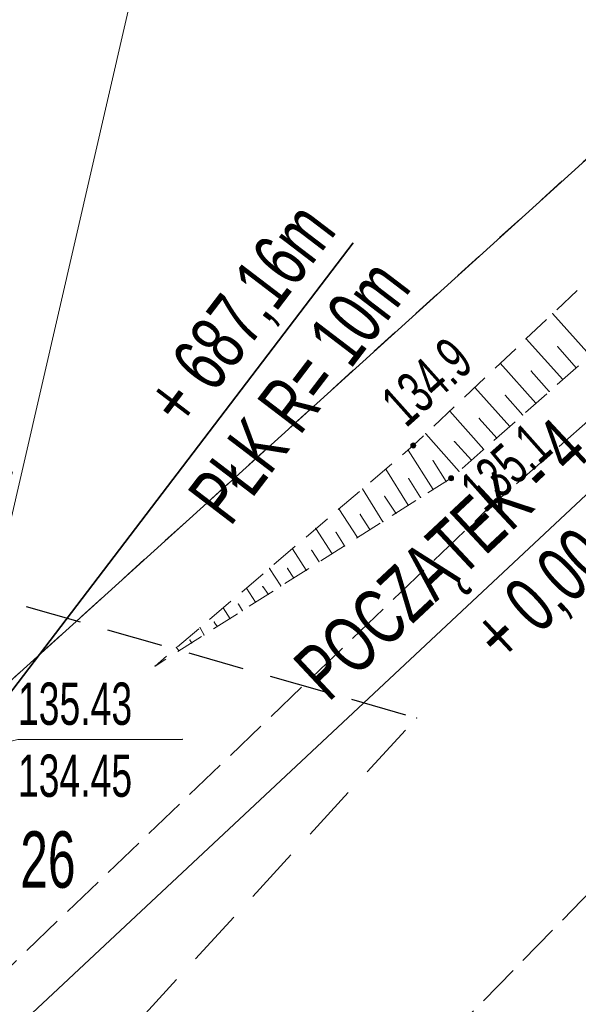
# Model space of a CAD drawing. Extents: x 6456700 to 6518119, y 5963420 to 5980059.
# Tile 104 of 256: x 6512178 to 6512188, y 5964497 to 5964515. Entities that reach past the tile are written whole.
import ezdxf
from ezdxf.enums import TextEntityAlignment as Align

# ---------------------------------------------------------------- set-up
doc = ezdxf.new("R2010")
doc.units = 0
doc.header["$MEASUREMENT"] = 0
for name, pattern in [('L_0_03', [1, 0.5, -0.5]), ('L_0_04', [1.5, 1, -0.5]), ('L_0_52', [1, 0.75, -0.25]), ('L_0_5A', [0.75, 0.5, -0.25])]:
    doc.linetypes.add(name, pattern=pattern)
doc.layers.get('0').update_dxf_attribs({"color": 2, "linetype": 'CONTINUOUS', "lineweight": 5})
for name, color, linetype, lineweight in [('000_Inne__niezydentyfikowane_', 7, 'CONTINUOUS', 18), ('18mm Kreska ciągła', 7, 'CONTINUOUS', 18), ('211_numer_dzialki_ewidencyjnej', 7, 'CONTINUOUS', 18), ('218_kontur_uzytku_gruntowego', 96, 'L_0_03', 18), ('219_dzialka_ewidencyjna', 7, 'CONTINUOUS', 18), ('35mm Ciągła', 7, 'CONTINUOUS', 35), ('9mm Kreska ciągła', 252, 'CONTINUOUS', 9), ('jezdnia', 7, 'CONTINUOUS', 18), ('pikieta_naturalna', 7, 'CONTINUOUS', 18), ('pikieta_naturalna_Atr2', 7, 'CONTINUOUS', 18), ('przewod_kanalizacyjny', 7, 'CONTINUOUS', 18), ('rzedna_Atr2', 7, 'CONTINUOUS', 18), ('rzedna_Atr3', 7, 'CONTINUOUS', 18), ('skarpa_nieumocniona', 7, 'CONTINUOUS', 18), ('Zakres', 7, 'CONTINUOUS', 18)]:
    doc.layers.add(name, color=color, linetype=linetype, lineweight=lineweight)
doc.layers.add('ZNAKI_PIONOWE', color=7, linetype='CONTINUOUS')
doc.styles.get("Standard").update_dxf_attribs({"font": 'txt', "width": 0.75})
doc.styles.add('Znaczniki', font='GOTHIC.TTF', dxfattribs={"width": 0.7})

# ---------------------------------------------------------------- blocks, each defined once
blk = doc.blocks.new('mdcp_nowa')
at = {"layer": 'pikieta_naturalna', "linetype": 'Continuous', "lineweight": 18, "true_color": 0x000000}
for points in [[(6494916.07, 5980958.295, 1), (6494916.07, 5980958.385, 1)], [(6494916.74, 5980957.715, 1), (6494916.74, 5980957.805, 1)]]:
    blk.add_hatch(color=18, dxfattribs=at).paths.add_polyline_path(points)
at = {"layer": '000_Inne__niezydentyfikowane_', "linetype": 'Continuous', "lineweight": 18, "flags": 128}
for points in [[(6494919.2, 5980959.94), (6494918.54, 5980960.68)], [(6494918.72, 5980959.51), (6494918.07, 5980960.23)], [(6494918.96, 5980959.72), (6494918.63, 5980960.09)], [(6494918.24, 5980959.09), (6494917.61, 5980959.8)], [(6494918.48, 5980959.3), (6494918.16, 5980959.66)], [(6494917.78, 5980958.68), (6494917.16, 5980959.37)], [(6494918.01, 5980958.88), (6494917.7, 5980959.23)], [(6494917.32, 5980958.27), (6494916.72, 5980958.95)], [(6494917.55, 5980958.47), (6494917.24, 5980958.82)], [(6494916.88, 5980957.88), (6494916.29, 5980958.55)], [(6494917.1, 5980958.08), (6494916.8, 5980958.41)], [(6494916.42, 5980957.56), (6494915.98, 5980958.26)], [(6494916.65, 5980957.7), (6494916.42, 5980958.07)], [(6494915.98, 5980957.28), (6494915.58, 5980957.92)], [(6494916.2, 5980957.42), (6494915.99, 5980957.75)], [(6494915.53, 5980956.99), (6494915.17, 5980957.57)], [(6494915.76, 5980957.14), (6494915.56, 5980957.44)], [(6494915.08, 5980956.71), (6494914.75, 5980957.22)], [(6494915.3, 5980956.85), (6494915.13, 5980957.12)], [(6494914.63, 5980956.42), (6494914.34, 5980956.87)], [(6494914.85, 5980956.56), (6494914.7, 5980956.8)], [(6494914.17, 5980956.13), (6494913.93, 5980956.51)], [(6494914.4, 5980956.28), (6494914.27, 5980956.48)], [(6494913.72, 5980955.85), (6494913.52, 5980956.16)], [(6494913.95, 5980955.99), (6494913.84, 5980956.16)], [(6494913.27, 5980955.56), (6494913.11, 5980955.81)], [(6494913.5, 5980955.7), (6494913.4, 5980955.84)], [(6494912.82, 5980955.27), (6494912.7, 5980955.46)], [(6494913.04, 5980955.41), (6494912.97, 5980955.53)], [(6494912.36, 5980954.98), (6494912.29, 5980955.11)], [(6494912.59, 5980955.13), (6494912.54, 5980955.21)], [(6494912.14, 5980954.84), (6494912.11, 5980954.89)], [(6494911.91, 5980954.7), (6494911.87, 5980954.76)]]:
    blk.add_lwpolyline(points, dxfattribs=at)
at = {"layer": '000_Inne__niezydentyfikowane_'}
for p in [(6494918.54, 5980960.68), (6494918.07, 5980960.23), (6494918.63, 5980960.09), (6494917.61, 5980959.8), (6494918.16, 5980959.66), (6494918.96, 5980959.72), (6494918.72, 5980959.51), (6494917.16, 5980959.37), (6494918.48, 5980959.3), (6494917.7, 5980959.23), (6494918.24, 5980959.09), (6494916.72, 5980958.95), (6494917.24, 5980958.82), (6494918.01, 5980958.88), (6494916.29, 5980958.55), (6494917.78, 5980958.68), (6494916.8, 5980958.41), (6494917.55, 5980958.47), (6494915.98, 5980958.26), (6494917.32, 5980958.27), (6494916.42, 5980958.07), (6494917.1, 5980958.08), (6494915.58, 5980957.92), (6494916.88, 5980957.88), (6494915.99, 5980957.75), (6494916.65, 5980957.7), (6494915.17, 5980957.57), (6494916.42, 5980957.56), (6494915.56, 5980957.44), (6494916.2, 5980957.42), (6494914.75, 5980957.22), (6494915.98, 5980957.28), (6494915.13, 5980957.12), (6494915.53, 5980956.99), (6494915.76, 5980957.14), (6494914.34, 5980956.87), (6494914.7, 5980956.8), (6494915.3, 5980956.85), (6494915.08, 5980956.71), (6494913.93, 5980956.51), (6494914.27, 5980956.48), (6494914.85, 5980956.56), (6494914.4, 5980956.28), (6494914.63, 5980956.42), (6494913.52, 5980956.16), (6494913.84, 5980956.16), (6494914.17, 5980956.13), (6494913.95, 5980955.99), (6494913.11, 5980955.81), (6494913.4, 5980955.84), (6494913.72, 5980955.85), (6494913.5, 5980955.7), (6494912.7, 5980955.46), (6494912.97, 5980955.53), (6494913.04, 5980955.41), (6494913.27, 5980955.56), (6494912.82, 5980955.27), (6494912.29, 5980955.11), (6494912.54, 5980955.21), (6494912.59, 5980955.13), (6494912.11, 5980954.89), (6494912.36, 5980954.98), (6494911.87, 5980954.76), (6494911.91, 5980954.7), (6494912.14, 5980954.84)]:
    blk.add_point(p, dxfattribs=at)
at = {"layer": '218_kontur_uzytku_gruntowego', "lineweight": 18, "flags": 128}
blk.add_lwpolyline([(6494904.26, 5980949.94), (6494934.611, 5980977.438)], dxfattribs=at)
at = {"layer": '219_dzialka_ewidencyjna', "color": 3, "linetype": 'Continuous', "lineweight": 18, "flags": 128}
blk.add_lwpolyline([(6494934.611, 5980977.438), (6494904.26, 5980949.94)], dxfattribs=at)
at = {"layer": 'jezdnia', "color": 7, "linetype": 'L_0_52', "lineweight": 18, "flags": 128}
blk.add_lwpolyline([(6494800.98, 5980766.05), (6494800.28, 5980765.21), (6494799.58, 5980764.38), (6494798.86, 5980763.57), (6494798.14, 5980762.76), (6494797.4, 5980761.96), (6494796.65, 5980761.17), (6494795.56, 5980759.97), (6494794.45, 5980758.8), (6494793.3, 5980757.65), (6494792.14, 5980756.53), (6494790.94, 5980755.44), (6494789.72, 5980754.37), (6494788.47, 5980753.34), (6494787.2, 5980752.33), (6494785.91, 5980751.36), (6494784.6, 5980750.41), (6494783.26, 5980749.5), (6494781.9, 5980748.62), (6494780.52, 5980747.77), (6494779.49, 5980747.15), (6494778.44, 5980746.54), (6494777.4, 5980745.94), (6494776.34, 5980745.36), (6494775.28, 5980744.78), (6494774.21, 5980744.23), (6494773.13, 5980743.68), (6494772.05, 5980743.15), (6494770.96, 5980742.63), (6494769.86, 5980742.12), (6494768.76, 5980741.63), (6494767.65, 5980741.15), (6494766.54, 5980740.68), (6494754.8, 5980736.16), (6494735.09, 5980729.04), (6494724.78, 5980724.36), (6494723.57, 5980723.74), (6494722.37, 5980723.09), (6494721.19, 5980722.42), (6494720.02, 5980721.72), (6494718.86, 5980721.01), (6494717.72, 5980720.27), (6494716.59, 5980719.51), (6494715.47, 5980718.73), (6494714.37, 5980717.93), (6494713.29, 5980717.1), (6494712.22, 5980716.26), (6494711.16, 5980715.4), (6494710.13, 5980714.51), (6494709.11, 5980713.61), (6494707.48, 5980712.2), (6494705.88, 5980710.76), (6494704.3, 5980709.3), (6494702.75, 5980707.8), (6494701.22, 5980706.28), (6494699.72, 5980704.74), (6494698.24, 5980703.17), (6494696.79, 5980701.57), (6494695.37, 5980699.95), (6494693.98, 5980698.31), (6494692.61, 5980696.64), (6494691.28, 5980694.95), (6494689.97, 5980693.24), (6494678.42, 5980678.9), (6494663.6, 5980660.49), (6494656.62, 5980651.14), (6494655.4, 5980649.55), (6494654.2, 5980647.93), (6494653.04, 5980646.3), (6494651.91, 5980644.64), (6494650.81, 5980642.95), (6494649.75, 5980641.25), (6494648.71, 5980639.53), (6494647.72, 5980637.79), (6494646.75, 5980636.02), (6494645.82, 5980634.24), (6494644.93, 5980632.44), (6494644.07, 5980630.63), (6494643.25, 5980628.8), (6494642.46, 5980626.95), (6494642.09, 5980625.98), (6494641.74, 5980625), (6494641.4, 5980624.01), (6494641.09, 5980623.02), (6494640.79, 5980622.02), (6494640.5, 5980621.01), (6494640.24, 5980620.01), (6494639.99, 5980618.99), (6494639.76, 5980617.98), (6494639.55, 5980616.96), (6494639.36, 5980615.93), (6494639.19, 5980614.9), (6494639.03, 5980613.87), (6494638.89, 5980612.84), (6494638.61, 5980611.3), (6494638.37, 5980609.75), (6494638.16, 5980608.19), (6494638, 5980606.63), (6494637.87, 5980605.07), (6494637.78, 5980603.5), (6494637.73, 5980601.93), (6494637.72, 5980600.36), (6494637.727, 5980600.016), (6494630.507, 5980602.343), (6494630.51, 5980602.97), (6494630.54, 5980604.31), (6494630.59, 5980605.65), (6494630.67, 5980606.99), (6494630.77, 5980608.32), (6494630.9, 5980609.66), (6494631.05, 5980610.99), (6494631.23, 5980612.32), (6494631.43, 5980613.64), (6494631.66, 5980614.96), (6494631.91, 5980616.28), (6494632.19, 5980617.59), (6494632.49, 5980618.9), (6494632.82, 5980620.2), (6494633.17, 5980621.49), (6494633.52, 5980622.8), (6494633.9, 5980624.09), (6494634.3, 5980625.39), (6494634.72, 5980626.67), (6494635.16, 5980627.95), (6494635.63, 5980629.21), (6494636.12, 5980630.47), (6494636.63, 5980631.72), (6494637.17, 5980632.96), (6494637.73, 5980634.19), (6494638.31, 5980635.41), (6494638.91, 5980636.62), (6494639.53, 5980637.82), (6494640.18, 5980639.01), (6494651.91, 5980654.89), (6494659.39, 5980664.48), (6494673.45, 5980682.25), (6494686.07, 5980698.81), (6494697.34, 5980711.93), (6494704.77, 5980718.76), (6494705.95, 5980719.62), (6494707.13, 5980720.47), (6494708.32, 5980721.31), (6494709.52, 5980722.13), (6494710.73, 5980722.95), (6494711.95, 5980723.75), (6494713.17, 5980724.54), (6494714.41, 5980725.31), (6494715.65, 5980726.08), (6494716.89, 5980726.83), (6494718.15, 5980727.57), (6494719.41, 5980728.3), (6494720.68, 5980729.01), (6494721.96, 5980729.71), (6494733.02, 5980734.84), (6494752.65, 5980741.77), (6494764.04, 5980746.21), (6494765.1, 5980746.65), (6494766.15, 5980747.09), (6494767.2, 5980747.55), (6494768.24, 5980748.02), (6494769.28, 5980748.5), (6494770.32, 5980748.99), (6494771.34, 5980749.49), (6494772.37, 5980750.01), (6494773.38, 5980750.53), (6494774.39, 5980751.07), (6494775.4, 5980751.61), (6494776.4, 5980752.17), (6494777.39, 5980752.74), (6494778.56, 5980753.48), (6494779.71, 5980754.25), (6494780.85, 5980755.04), (6494781.97, 5980755.85), (6494783.08, 5980756.68), (6494784.17, 5980757.53), (6494785.24, 5980758.41), (6494786.3, 5980759.3), (6494787.34, 5980760.22), (6494788.36, 5980761.15), (6494789.36, 5980762.11), (6494790.34, 5980763.08), (6494791.31, 5980764.08), (6494792.25, 5980765.09), (6494796.57, 5980770.19), (6494801.12, 5980776.47), (6494807.76, 5980786.96), (6494824.2, 5980815.58), (6494837.02, 5980838.19), (6494852.07, 5980864.69), (6494865.45, 5980888.16), (6494878.03, 5980909.37), (6494879.23, 5980911.4), (6494880.45, 5980913.41), (6494881.7, 5980915.41), (6494882.97, 5980917.4), (6494884.25, 5980919.37), (6494885.56, 5980921.33), (6494886.89, 5980923.28), (6494888.25, 5980925.21), (6494889.62, 5980927.12), (6494891.01, 5980929.02), (6494892.43, 5980930.91), (6494893.86, 5980932.78), (6494895.32, 5980934.63), (6494896.79, 5980936.47), (6494904.42, 5980944.79), (6494917.35, 5980957.18), (6494930.46, 5980968.66), (6494934.059, 5980971.777), (6494933.221, 5980963.181), (6494926.63, 5980957.35), (6494921.6, 5980952.87), (6494901.47, 5980932.34), (6494900.03, 5980930.62), (6494898.61, 5980928.88), (6494897.21, 5980927.13), (6494895.83, 5980925.35), (6494894.48, 5980923.57), (6494893.14, 5980921.76), (6494891.83, 5980919.94), (6494890.54, 5980918.1), (6494889.28, 5980916.25), (6494888.04, 5980914.38), (6494886.82, 5980912.49), (6494885.62, 5980910.59), (6494884.45, 5980908.68), (6494883.3, 5980906.75), (6494870.77, 5980885.48), (6494856.93, 5980861.45), (6494842.16, 5980835.5), (6494829.15, 5980812.43), (6494813, 5980783.94), (6494806.11, 5980773.06), (6494805.51, 5980772.15), (6494804.9, 5980771.26), (6494804.27, 5980770.37), (6494803.64, 5980769.49), (6494802.99, 5980768.61), (6494802.33, 5980767.75), (6494801.66, 5980766.89)], close=True, dxfattribs=at)
at = {"layer": 'jezdnia'}
blk.add_point((6494917.35, 5980957.18), dxfattribs=at)
at = {"layer": 'pikieta_naturalna', "color": 7, "linetype": 'Continuous', "lineweight": 18}
for centre in [(6494916.07, 5980958.34), (6494916.74, 5980957.76)]:
    blk.add_circle(centre, 0.045, dxfattribs=at)
at = {"layer": 'pikieta_naturalna'}
for p in [(6494916.07, 5980958.34), (6494916.74, 5980957.76)]:
    blk.add_point(p, dxfattribs=at)
at = {"layer": 'przewod_kanalizacyjny', "color": 34, "linetype": 'Continuous', "lineweight": 18, "flags": 128}
blk.add_lwpolyline([(6494907.97, 5980952.85), (6494908.57, 5980955.48), (6494913.95, 5980978.8), (6494914.62, 5980981.7)], dxfattribs=at)
at = {"layer": 'rzedna_Atr2', "color": 7, "linetype": 'Continuous', "lineweight": 18, "flags": 128}
blk.add_lwpolyline([(6494907.97, 5980952.85), (6494909.06, 5980953.13), (6494911.977, 5980953.13)], dxfattribs=at)
at = {"layer": 'rzedna_Atr2'}
blk.add_point((6494911.977, 5980953.13), dxfattribs=at)
at = {"layer": 'skarpa_nieumocniona', "color": 7, "linetype": 'L_0_5A', "lineweight": 18, "flags": 128}
blk.add_lwpolyline([(6494934.192, 5980973.14), (6494929.83, 5980969.33), (6494916.74, 5980957.76), (6494911.49, 5980954.43), (6494916.07, 5980958.34), (6494928.99, 5980970.56), (6494934.393, 5980975.202)], close=True, dxfattribs=at)
at = {"layer": 'skarpa_nieumocniona'}
for p in [(6494916.07, 5980958.34), (6494916.07, 5980958.34), (6494916.74, 5980957.76), (6494916.74, 5980957.76), (6494911.49, 5980954.43), (6494911.49, 5980954.43)]:
    blk.add_point(p, dxfattribs=at)
at = {"layer": 'Zakres', "linetype": 'L_0_04', "lineweight": 25, "flags": 128}
blk.add_lwpolyline([(6495113.77, 5985050.22), (6495121.12, 5984877.07), (6495125.76, 5984757.87), (6495129.89, 5984649.81), (6495141.08, 5984611.3), (6495145.77, 5984544.53), (6495147.36, 5984487.27), (6495157.22, 5984392.07), (6495162.95, 5984387.45), (6495180.24, 5984384.16), (6495229.5, 5984386.61), (6495251.65, 5984373.41), (6495258.77, 5984357.12), (6495255.44, 5984330.44), (6495250.77, 5984304.39), (6495252.21, 5984282.78), (6495255.46, 5984256.45), (6495254.94, 5984238.25), (6495266.4, 5984211), (6495277.24, 5984182.33), (6495294.2, 5984133.19), (6495300.94, 5984095.37), (6495313.24, 5984037.69), (6495317.44, 5983978.18), (6495300.35, 5983922.18), (6495282.35, 5983883.38), (6495266.21, 5983862.23), (6495242.03, 5983839.67), (6495211.11, 5983816.86), (6495158.26, 5983772.66), (6495130.6, 5983651.16), (6495116.31, 5983543.43), (6495129.51, 5983346.73), (6495134.58, 5983264.71), (6495139.64, 5983186.97), (6495193.25, 5983077.94), (6495199.2, 5983041.97), (6495206.23, 5983026), (6495208.96, 5983004.88), (6495202.27, 5982979.48), (6495202.42, 5982950.13), (6495209.35, 5982897.38), (6495215.97, 5982850.34), (6495228.6, 5982809.97), (6495226.85, 5982778.82), (6495225.04, 5982750.56), (6495220.26, 5982723.37), (6495226.54, 5982679.97), (6495206.06, 5982669.48), (6495192.68, 5982657.71), (6495184.57, 5982648.65), (6495174.78, 5982624.58), (6495164.23, 5982604.61), (6495150.7, 5982588.3), (6495137.69, 5982582.43), (6495118.26, 5982573.75), (6495100.35, 5982558.42), (6495090.36, 5982544.99), (6495075.87, 5982519.06), (6495060.83, 5982499.68), (6495049.41, 5982485.49), (6495035.07, 5982459.7), (6495006.7, 5982406.64), (6494980.89, 5982351.84), (6494944.35, 5982293.29), (6494925.72, 5982250.11), (6494905.2, 5982190.37), (6494898.43, 5982153.5), (6494879.51, 5982063.89), (6494864.14, 5981992.66), (6494816.93, 5981768.61), (6494777.79, 5981577.7), (6494739.84, 5981394.72), (6494718.65, 5981297.89), (6494716.45, 5981237.31), (6494738.62, 5981208.21), (6494776.48, 5981173.06), (6494817.16, 5981137.44), (6494847.63, 5981109.8), (6494877.39, 5981077.08), (6494912.75, 5981030.55), (6494916.06, 5981014.71), (6494903.86, 5980957.01), (6494916.13, 5980953.51), (6494892.32, 5980927.59), (6494850.7, 5980858.8), (6494806.81, 5980779.89), (6494785.1, 5980753.49), (6494715.22, 5980723.29), (6494679.96, 5980686.78), (6494651.35, 5980651.29), (6494549.14, 5980683.24), (6494511.84, 5980659.66), (6494443.61, 5980630.33), (6494428.78, 5980598.6), (6494431.58, 5980579.46), (6494420.56, 5980549.76), (6494416.45, 5980528.2), (6494403.86, 5980507.16), (6494388.89, 5980482.96), (6494365.32, 5980407.99), (6494335.67, 5980315.15), (6494332.29, 5980297.41), (6494335.1, 5980278.18), (6494347.25, 5980254.84), (6494336.79, 5980250.09), (6494300.04, 5980271.34), (6494320.8, 5980301.43), (6494336.81, 5980349.17), (6494344.85, 5980380.92), (6494360.85, 5980437.13), (6494374.18, 5980476.38), (6494386.14, 5980498.84), (6494403.02, 5980528.52), (6494411.33, 5980563.19), (6494420.84, 5980586.25), (6494420.25, 5980601.11), (6494434.95, 5980635.94), (6494446.75, 5980644.99), (6494465.77, 5980647.27), (6494513.02, 5980669.46), (6494507.85, 5980679.68), (6494547.89, 5980705.83), (6494570.06, 5980691.34), (6494636.17, 5980669.05), (6494706.14, 5980756.86), (6494742.78, 5980772.58), (6494798.53, 5980814.27), (6494826.12, 5980867.97), (6494849.57, 5980908.6), (6494845.35, 5980942.01), (6494853.94, 5980970.83), (6494891.08, 5980960.54), (6494890.11, 5980965.73), (6494903.94, 5981025.69), (6494869.98, 5981070.3), (6494770.97, 5981160.58), (6494728.18, 5981200.64), (6494706.13, 5981229.56), (6494707.94, 5981299.75), (6494728.84, 5981398.1), (6494767.06, 5981580.19), (6494806.17, 5981770.55), (6494854.36, 5981994.76), (6494869.73, 5982065.97), (6494888.61, 5982155.44), (6494891.67, 5982173.95), (6494895.82, 5982197.45), (6494916.38, 5982253.72), (6494935.47, 5982297.95), (6494954.97, 5982331.67), (6494972.09, 5982356.64), (6494997.76, 5982411.14), (6495026.29, 5982464.48), (6495041.09, 5982491.09), (6495052.99, 5982505.88), (6495067.51, 5982524.6), (6495081.94, 5982550.43), (6495092.99, 5982565.28), (6495112.86, 5982582.29), (6495133.59, 5982591.55), (6495144.48, 5982596.46), (6495155.87, 5982610.19), (6495165.7, 5982628.8), (6495175.96, 5982654.03), (6495185.62, 5982664.83), (6495200.4, 5982677.82), (6495212.49, 5982688.04), (6495209.64, 5982723.43), (6495215.22, 5982750.57), (6495216.87, 5982779.54), (6495218.31, 5982809.31), (6495206.86, 5982847.92), (6495199.44, 5982894.74), (6495192.11, 5982948.71), (6495190.16, 5982979.24), (6495183.47, 5983075.16), (6495129.79, 5983184.34), (6495124.6, 5983264.07), (6495119.53, 5983346.09), (6495106.27, 5983543.75), (6495120.74, 5983652.9), (6495148.75, 5983779.42), (6495204.15, 5983826.04), (6495273.41, 5983889.36), (6495288.53, 5983927.42), (6495300.83, 5983964.69), (6495303.91, 5983980.14), (6495301.32, 5984039.55), (6495291.1, 5984093.63), (6495284.5, 5984130.67), (6495267.84, 5984178.93), (6495257.12, 5984207.3), (6495244.96, 5984236.19), (6495244.79, 5984255.42), (6495242.25, 5984281.97), (6495240.71, 5984304.95), (6495245.55, 5984331.94), (6495248.51, 5984355.64), (6495243.77, 5984366.47), (6495226.98, 5984376.47), (6495179.54, 5984374.12), (6495158.61, 5984378.09), (6495147.7, 5984386.91), (6495137.38, 5984486.61), (6495135.78, 5984544.04), (6495131.18, 5984609.54), (6495119.95, 5984648.2), (6495115.76, 5984757.49), (6495111.12, 5984876.67), (6495103.73, 5985050.93), (6495109.36, 5985081.73), (6495120.41, 5985085.88)], close=True, dxfattribs=at)
at = {"layer": 'Zakres'}
blk.add_point((6494916.13, 5980953.51), dxfattribs=at)
at = {"layer": '211_numer_dzialki_ewidencyjnej', "color": 7, "lineweight": 20, "width": 0.66}
blk.add_text('26', height=1, dxfattribs=at).set_placement((6494909.1, 5980951.5), align=Align.TOP_LEFT)
at = {"layer": 'pikieta_naturalna_Atr2', "color": 7, "lineweight": 15, "width": 0.66}
for s, rotation, p in [('134.9', 41.8, (6494915.44, 5980959.2)), ('135.1', 41.7, (6494916.84, 5980957.69))]:
    blk.add_text(s, height=0.75, rotation=rotation, dxfattribs=at).set_placement(p, align=Align.TOP_LEFT)
at = {"layer": 'rzedna_Atr2', "color": 34, "lineweight": 15, "width": 0.66}
blk.add_text('135.43', height=0.75, dxfattribs=at).set_placement((6494909.06, 5980954.138), align=Align.TOP_LEFT)
at = {"layer": 'rzedna_Atr3', "color": 34, "lineweight": 15, "width": 0.66}
blk.add_text('134.45', height=0.75, dxfattribs=at).set_placement((6494909.06, 5980952.862), align=Align.TOP_LEFT)

msp = doc.modelspace()

# ---------------------------------------------------------------- block references
at = {"linetype": 'ByBlock'}
msp.add_blockref('mdcp_nowa', (17268.786, -16450.998), dxfattribs=at)

# ---------------------------------------------------------------- next in the draw order: hatches: boundary and pattern name
at = {"layer": '9mm Kreska ciągła'}
h = msp.add_hatch(dxfattribs=at)
h.set_pattern_fill('ANSI37', color=256, scale=4)
h.set_pattern_definition([(45, (6511391.7311, 5964414.95413), (-0.3535534, 0.3535534), []), (135, (6511391.7311, 5964414.95413), (-0.3535534, -0.3535534), [])])
h.paths.add_polyline_path([(6511984.401, 5964771.057), (6511986.973, 5964773.43), (6512013.817, 5964744.33, 0.025742), (6512032.026, 5964726.523), (6512141.367, 5964630.089, -0.068261), (6512159.562, 5964608.994), (6512175.935, 5964583.751, -0.215922), (6512180.47, 5964553.766), (6512164.353, 5964496.691, 0.178914), (6512164.804, 5964490.987, 0.545091), (6512169.798, 5964490.285), (6512163.387, 5964482.863, 0.371591), (6512163.389, 5964486.781, -0.251667), (6512160.985, 5964497.642), (6512177.102, 5964554.717, 0.215922), (6512172.999, 5964581.847), (6512156.625, 5964607.09, 0.068261), (6512139.052, 5964627.464), (6512029.711, 5964723.898, -0.025742), (6512011.245, 5964741.957)])

# ---------------------------------------------------------------- next in the draw order: linework, layer by layer
at = {"layer": '35mm Ciągła'}
for p, q in [((6512165.571, 5964487.043), (6512183.789, 5964510.934)), ((6512166.371, 5964486.317), (6512188.315, 5964506.838))]:
    msp.add_line(p, q, dxfattribs=at)

# ---------------------------------------------------------------- next in the draw order: texts
at = {"layer": '18mm Kreska ciągła', "char_height": 1, "attachment_point": 6, "style": 'Znaczniki'}
for s, insert, rotation in [('+^I687,16m\\PPŁK R= 10m', (6512183.789, 5964510.934), 52.672), ('POCZĄTEK - 4\\P+ 0,00 m', (6512188.315, 5964506.838), 43.0795)]:
    msp.add_mtext(s, dxfattribs=dict(at, insert=insert, rotation=rotation))
at = {"layer": 'ZNAKI_PIONOWE', "char_height": 1.5, "attachment_point": 1}
for s, insert, width, rotation in [('A-30 prj.', (6512172.812, 5964508.368), 10.82, 342.3136), ('D-52 prj.', (6512170.099, 5964497.65), 10.8158, 23.4062)]:
    msp.add_mtext(s, dxfattribs=dict(at, insert=insert, width=width, rotation=rotation))

doc.saveas('drawing.dxf')
